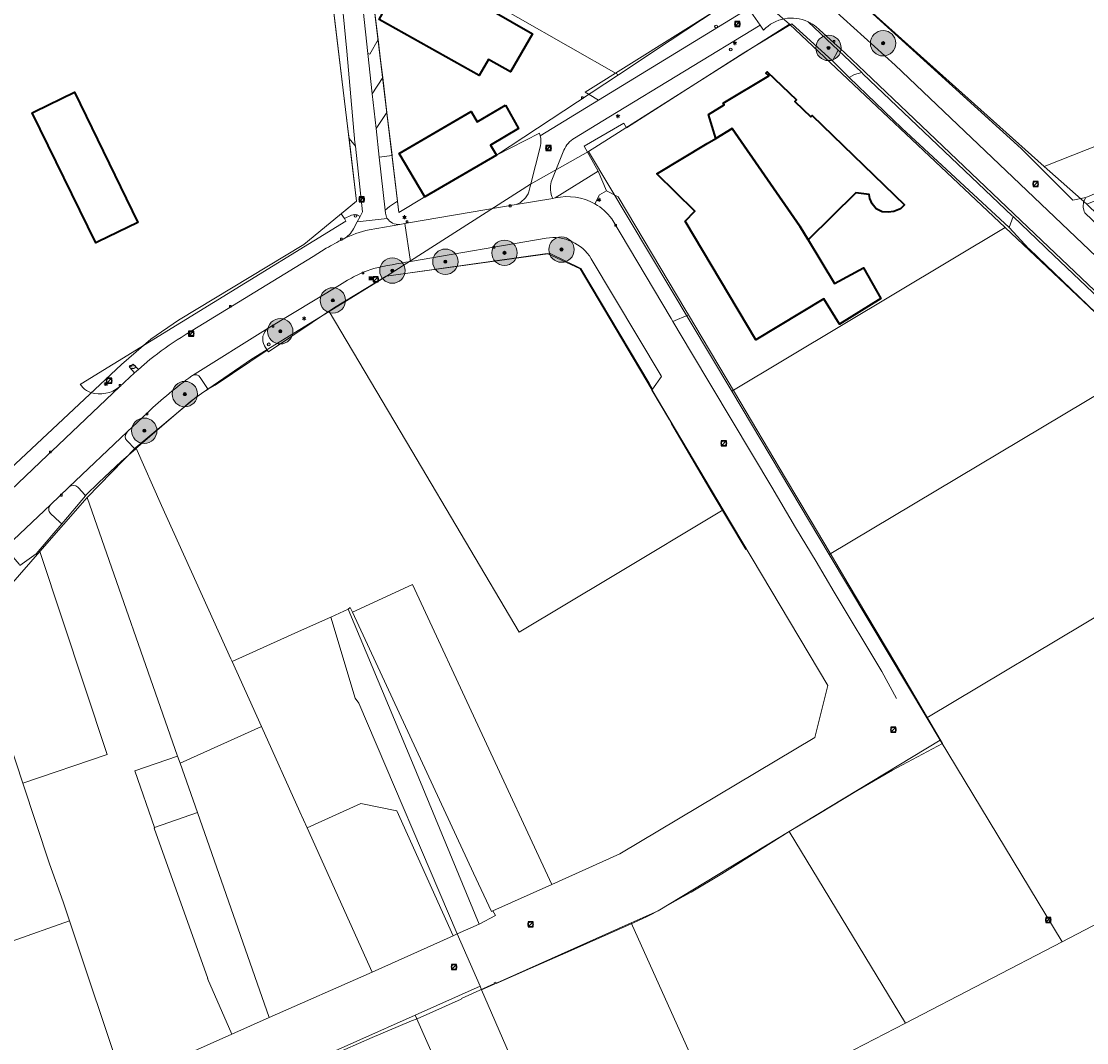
# Model space of a CAD drawing. Header units: metres. Extents: x 163628 to 167676, y 402708 to 405373.
# Tile 75 of 256: x 164812 to 164980, y 403298 to 403459. Entities that reach past the tile are written whole.
import ezdxf
from ezdxf.enums import TextEntityAlignment as Align

# ---------------------------------------------------------------- set-up
doc = ezdxf.new("R2010")
doc.units = ezdxf.units.M
doc.layers.get('0').update_dxf_attribs({"lineweight": 25})
for name, color, linetype, lineweight in [('X-CA190022.004-UO-BGT_Ondergrond$0$GE_201_SHDHek_Lijn_GEM', 253, 'X-CA190022.004-UO-BGT_Ondergrond$0$Hekwerk', 9), ('X-CA190022.004-UO-BGT_Ondergrond$0$GE_203_VGOHaag_Lijn_GEM', 253, 'X-CA190022.004-UO-BGT_Ondergrond$0$Heg', 9), ('X-CA190022.004-UO-BGT_Ondergrond$0$GE_314_WGDRijbaanLokaleweg_Vlak_GEM', 253, 'Continuous', 9), ('X-CA190022.004-UO-BGT_Ondergrond$0$GE_316_WGDFietspad_Vlak_GEM', 253, 'Continuous', 9), ('X-CA190022.004-UO-BGT_Ondergrond$0$GE_322_WGDInrit_Vlak_GEM', 253, 'Continuous', 9), ('X-CA190022.004-UO-BGT_Ondergrond$0$GE_363_OWGBerm_openverharding_Vlak_GEM', 253, 'Continuous', 9), ('X-CA190022.004-UO-BGT_Ondergrond$0$GE_364_OWGBerm_halfverhard_Vlak_GEM', 253, 'Continuous', 9), ('X-CA190022.004-UO-BGT_Ondergrond$0$GE_366_OWGBerm_groenvoorziening_Vlak_GEM', 253, 'Continuous', 9), ('X-CA190022.004-UO-BGT_Ondergrond$0$GE_367_OWGBerm_groenvoorziening_grasenk_GEM', 253, 'Continuous', 9), ('X-CA190022.004-UO-BGT_Ondergrond$0$GE_401_OTDErf_Vlak_GEM', 253, 'Continuous', 9), ('X-CA190022.004-UO-BGT_Ondergrond$0$GE_411_OTDOpenverharding_betonstraatstenen_Vlak_GEM', 253, 'Continuous', 9), ('X-CA190022.004-UO-BGT_Ondergrond$0$GE_476_BTDGraslandagrarisch_Vlak_GEM', 253, 'Continuous', 9), ('X-CA190022.004-UO-BGT_Ondergrond$0$GE_601_PNDgrondvlakpand_Vlak_MV_GEM', 34, 'Continuous', 35), ('X-CA190022.004-UO-BGT_Ondergrond$0$GE_814_BRDVerkeersbord_Punt_GEM', 253, 'Continuous', 9), ('X-CA190022.004-UO-BGT_Ondergrond$0$GE_861_PALLichtmast_Punt_GEM', 253, 'Continuous', 9), ('X-CA190022.004-UO-BGT_Ondergrond$0$GE_882_PutBrandkraan_Punt_GEM', 253, 'Continuous', 9), ('X-CA190022.004-UO-BGT_Ondergrond$0$GE_885_PutInspectieofRioolput_Punt_GEM', 253, 'Continuous', 9), ('X-CA190022.004-UO-BGT_Ondergrond$0$GE_886_PutKolk_Punt_GEM', 253, 'Continuous', 9), ('X-CA190022.004-UO-BGT_Ondergrond$0$GE_925_STMKunstobject_Punt_GEM', 253, 'Continuous', 9), ('X-CA190022.004-UO-BGT_Ondergrond$0$N-WE-RI-PUT_INSPECTIE-S', 253, 'Continuous', 9), ('X-CA190022.004-UO-DWM_Beplanting$0$B-WE-GR-BOOM-S AFKOMSTIG UIT BGT', 252, 'Continuous', 0), ('X-CA190022.004-UO-KAD_Percelen$0$B-WE-KG-GRENS_PERCEEL-GV', 150, 'Continuous', 9), ('X-CA190022.004-UO-WHM_Riolering gemeente_NLCS$0$B-WE-RI-PUT-S', 214, 'Continuous', 15)]:
    doc.layers.add(name, color=color, linetype=linetype, lineweight=lineweight)
doc.layers.add('X-CA190022.004-UO-DWM_Beplanting$0$N-GV-GR-GRAS-A-200', color=7, linetype='Continuous')
doc.styles.add('X-CA190022.004-UO-BGT_Ondergrond$0$NLCS-ISO', font='NLCS-ISO.ttf')
doc.linetypes.add('X-CA190022.004-UO-BGT_Ondergrond$0$Heg', pattern='A,5,-1.5,[2,dgnlstyle-meierijstad.shx,S=0.007937,R=45,X=0,Y=0],-1.5', length=8)
doc.linetypes.add('X-CA190022.004-UO-BGT_Ondergrond$0$Hekwerk', pattern='A,5,-1.5,[2,dgnlstyle-Veghel.shx,S=0.007937,R=0,X=0,Y=0],-1.5', length=8)

# ---------------------------------------------------------------- blocks, each defined once
blk = doc.blocks.new('X-CA190022.004-UO-BGT_Ondergrond$0$SRI-KOLK-SO')
at = {"color": 0, "linetype": 'ByBlock', "lineweight": 18}
blk.add_lwpolyline([(-1.125, -1.125), (1.125, -1.125), (1.125, 1.125), (-1.125, 1.125)], close=True, dxfattribs=at)
at = {"color": 0, "linetype": 'ByBlock', "lineweight": 18, "style": 'X-CA190022.004-UO-BGT_Ondergrond$0$NLCS-ISO'}
blk.add_text('k', height=1.5, dxfattribs=at).set_placement((0, 0), align=Align.MIDDLE_CENTER)
blk = doc.blocks.new('X-CA190022.004-UO-BGT_Ondergrond$0$IMGEOKolk')
at = {"xscale": 5, "yscale": 5, "zscale": 5}
blk.add_blockref('X-CA190022.004-UO-BGT_Ondergrond$0$SRI-KOLK-SO', (0, 0), dxfattribs=at)
blk = doc.blocks.new('X-CA190022.004-UO-BGT_Ondergrond$0$SKL-WATER_BRANDKRAAN_BRANDPUT-SO')
at = {"color": 0, "linetype": 'ByBlock', "lineweight": 18}
blk.add_ellipse((0, 0), major_axis=(2.5, 0), ratio=0.54, dxfattribs=at)
at = {"color": 0, "linetype": 'ByBlock', "lineweight": 18, "style": 'X-CA190022.004-UO-BGT_Ondergrond$0$NLCS-ISO'}
blk.add_text('bk', height=1.5, dxfattribs=at).set_placement((0.16, 0), align=Align.MIDDLE_CENTER)
blk = doc.blocks.new('X-CA190022.004-UO-BGT_Ondergrond$0$IMGEOBrandkraanput')
at = {"xscale": 5, "yscale": 5, "zscale": 5}
blk.add_blockref('X-CA190022.004-UO-BGT_Ondergrond$0$SKL-WATER_BRANDKRAAN_BRANDPUT-SO', (0, 0), dxfattribs=at)
blk = doc.blocks.new('X-CA190022.004-UO-BGT_Ondergrond$0$SIE-WEG_PAAL_VERKEERSBORD-SO')
at = {"linetype": 'ByBlock', "lineweight": 18}
blk.add_circle((0, 0), 1.5, dxfattribs=at)
at = {"linetype": 'ByBlock', "lineweight": 18, "style": 'X-CA190022.004-UO-BGT_Ondergrond$0$NLCS-ISO'}
blk.add_text('vb', height=1.5, dxfattribs=at).set_placement((0, 0.1), align=Align.MIDDLE_CENTER)
blk = doc.blocks.new('X-CA190022.004-UO-BGT_Ondergrond$0$IMGEOVerkeersbord')
at = {"xscale": 5, "yscale": 5, "zscale": 5}
blk.add_blockref('X-CA190022.004-UO-BGT_Ondergrond$0$SIE-WEG_PAAL_VERKEERSBORD-SO', (0, 0), dxfattribs=at)
blk = doc.blocks.new('X-CA190022.004-UO-BGT_Ondergrond$0$SRI-PUT_INSPECTIEPUT_RIOOLPUT-SO')
at = {"color": 0, "linetype": 'ByBlock', "lineweight": 18}
blk.add_lwpolyline([(-1.12, -1.12), (1.12, -1.12), (1.12, 1.12), (-1.12, 1.12)], close=True, dxfattribs=at)
at = {"color": 0, "linetype": 'ByBlock', "lineweight": 18, "style": 'X-CA190022.004-UO-BGT_Ondergrond$0$NLCS-ISO'}
blk.add_text('r', height=1.5, dxfattribs=at).set_placement((0, 0.28), align=Align.MIDDLE_CENTER)
blk = doc.blocks.new('X-CA190022.004-UO-BGT_Ondergrond$0$IMGEOInspectierioolput')
at = {"layer": 'X-CA190022.004-UO-BGT_Ondergrond$0$N-WE-RI-PUT_INSPECTIE-S', "xscale": 10, "yscale": 10, "zscale": 10}
blk.add_blockref('X-CA190022.004-UO-BGT_Ondergrond$0$SRI-PUT_INSPECTIEPUT_RIOOLPUT-SO', (0, 0), dxfattribs=at)
blk = doc.blocks.new('X-CA190022.004-UO-BGT_Ondergrond$0$N-SIE-WEG_LICHTMAST-SO')
h = blk.add_hatch(color=256)
h.paths.add_polyline_path([(1.2, 0.5, 0.658505), (-1.2, 0.5)])
h.paths.add_polyline_path([(-1.2, -0.5, 0.658505), (1.2, -0.5)])
at = {"flags": 128}
for points in [[(-2.2, 1.3), (-1.1, 0.6)], [(-1.2, 0.5), (1.2, 0.5)], [(0, 1.3), (0, 2.5)], [(1.1, 0.6), (2.2, 1.3)], [(-2.2, -1.3), (-1.1, -0.6)], [(-1.2, -0.5), (1.2, -0.5)], [(0, -1.3), (0, -2.5)], [(2.2, -1.3), (1.1, -0.6)]]:
    blk.add_lwpolyline(points, dxfattribs=at)
at = {"ltscale": 0.5}
blk.add_circle((0, 0), 1.27, dxfattribs=at)
at = {"style": 'X-CA190022.004-UO-BGT_Ondergrond$0$NLCS-ISO'}
blk.add_attdef('TYPE', text='', height=1.8, dxfattribs=at).set_placement((0, 2.5), align=Align.BOTTOM_CENTER)
blk = doc.blocks.new('X-CA190022.004-UO-BGT_Ondergrond$0$IMGEOLichtmastpaal')
at = {"xscale": 5, "yscale": 5, "zscale": 5}
blk.add_blockref('X-CA190022.004-UO-BGT_Ondergrond$0$N-SIE-WEG_LICHTMAST-SO', (0, 6.4), dxfattribs=at)
blk = doc.blocks.new('*U25')
at = {"layer": 'X-CA190022.004-UO-BGT_Ondergrond$0$GE_925_STMKunstobject_Punt_GEM'}
h = blk.add_hatch(color=30, dxfattribs=at)
edge = h.paths.add_edge_path()
edge.add_spline(control_points=[(-15.9, -13.3), (-15.9, -15.9), (-13.3, -15.9)], knot_values=[0, 0, 0, 1, 1, 1], degree=2, periodic=0)
edge.add_line((-13.3, -15.9), (13.3, -15.9))
edge.add_spline(control_points=[(13.3, -15.9), (15.9, -15.9), (15.9, -13.3)], knot_values=[0, 0, 0, 1, 1, 1], degree=2, periodic=0)
edge.add_line((15.9, -13.3), (15.9, 13.3))
edge.add_spline(control_points=[(15.9, 13.3), (15.9, 15.9), (13.3, 15.9)], knot_values=[0, 0, 0, 1, 1, 1], degree=2, periodic=0)
edge.add_line((13.3, 15.9), (-13.3, 15.9))
edge.add_spline(control_points=[(-13.3, 15.9), (-15.9, 15.9), (-15.9, 13.3)], knot_values=[0, 0, 0, 1, 1, 1], degree=2, periodic=0)
edge.add_line((-15.9, 13.3), (-15.9, -13.3))
blk = doc.blocks.new('X-CA190022.004-UO-BGT_Ondergrond$0$IMGEOKunstobject')
at = {"layer": 'X-CA190022.004-UO-BGT_Ondergrond$0$GE_925_STMKunstobject_Punt_GEM'}
h = blk.add_hatch(color=0, dxfattribs=at)
edge = h.paths.add_edge_path()
edge.add_line((7.9, 9.1), (-7.9, 9.1))
edge.add_spline(control_points=[(-7.9, 9.1), (-9.1, 8.8), (-9.1, 7.9)], knot_values=[0, 0, 0, 1, 1, 1], degree=2, periodic=0)
edge.add_line((-9.1, 7.9), (-9.1, -7.9))
edge.add_spline(control_points=[(-9.1, -7.9), (-9.1, -9), (-7.7, -9.1)], knot_values=[0, 0, 0, 1, 1, 1], degree=2, periodic=0)
edge.add_line((-7.7, -9.1), (7.7, -9.1))
edge.add_spline(control_points=[(7.7, -9.1), (9.1, -9), (9.1, -7.9)], knot_values=[0, 0, 0, 1, 1, 1], degree=2, periodic=0)
edge.add_line((9.1, -7.9), (9.1, 7.9))
edge.add_spline(control_points=[(9.1, 7.9), (8.8, 9.1), (7.9, 9.1)], knot_values=[0, 0, 0, 1, 1, 1], degree=2, periodic=0)
h = blk.add_hatch(color=0, dxfattribs=at)
edge = h.paths.add_edge_path(flags=0)
edge.add_spline(control_points=[(-6.4, -6.2), (-6.4, -6.4), (-6.2, -6.4)], knot_values=[0, 0, 0, 1, 1, 1], degree=2, periodic=0)
edge.add_line((-6.2, -6.4), (6.2, -6.4))
edge.add_spline(control_points=[(6.2, -6.4), (6.4, -6.4), (6.4, -6.2)], knot_values=[0, 0, 0, 1, 1, 1], degree=2, periodic=0)
edge.add_line((6.4, -6.2), (6.4, 6.2))
edge.add_spline(control_points=[(6.4, 6.2), (6.4, 6.3), (6.2, 6.4)], knot_values=[0, 0, 0, 1, 1, 1], degree=2, periodic=0)
edge.add_line((6.2, 6.4), (-6.2, 6.4))
edge.add_spline(control_points=[(-6.2, 6.4), (-6.3, 6.4), (-6.4, 6.2)], knot_values=[0, 0, 0, 1, 1, 1], degree=2, periodic=0)
edge.add_line((-6.4, 6.2), (-6.4, -6.2))
at = {"layer": 'X-CA190022.004-UO-BGT_Ondergrond$0$GE_925_STMKunstobject_Punt_GEM', "color": 0}
blk.add_blockref('*U25', (0, 0), dxfattribs=at)
blk = doc.blocks.new('X-CA190022.004-UO-WHM_Riolering gemeente_NLCS$0$B-SRI-PUT_BETON-SO')
blk.add_line((-1.41, -1.41), (1.41, 1.41))
at = {"lineweight": -3, "flags": 128}
blk.add_lwpolyline([(2, -2), (2, 2), (-2, 2), (-2, -2)], close=True, dxfattribs=at)
at = {"lineweight": -3}
blk.add_circle((0, 0), 2, dxfattribs=at)
blk = doc.blocks.new('X-CA190022.004-UO-DWM_Beplanting$0$SGR-BOOM_01-SO')
at = {"linetype": 'ByBlock', "lineweight": 18}
h = blk.add_hatch(color=0, dxfattribs=at)
h.dxf.hatch_style = 1
edge = h.paths.add_edge_path()
edge.add_arc((0, 0), 0.25, 0, 360)
at = {"color": 0, "linetype": 'ByBlock', "lineweight": 18}
for radius in [2, 0.25]:
    blk.add_circle((0, 0), radius, dxfattribs=at)
blk = doc.blocks.new('X-CA190022.004-UO-DWM_Beplanting$0$IMGEOBoom')
at = {"transparency": 33554457}
h = blk.add_hatch(color=256, dxfattribs=at)
h.dxf.hatch_style = 1
edge = h.paths.add_edge_path()
edge.add_arc((0, 0), 100, 0, 360)
edge = h.paths.add_edge_path(flags=17)
edge.add_arc((0, 0), 12.5, 0, 360)
h = blk.add_hatch()
h.set_pattern_fill('ANGLE', color=256)
h.set_pattern_definition([(0, (0, 0), (0, 6.985), [5.08, -1.905]), (90, (0, 0), (-6.985, 4e-16), [5.08, -1.905])])
edge = h.paths.add_edge_path(flags=17)
edge.add_arc((0, 0), 12.5, 0, 360)
at = {"layer": 'X-CA190022.004-UO-DWM_Beplanting$0$N-GV-GR-GRAS-A-200'}
h = blk.add_hatch(color=256, dxfattribs=at)
h.dxf.hatch_style = 1
edge = h.paths.add_edge_path(flags=17)
edge.add_arc((0, 0), 12.5, 0, 360)
at = {"xscale": 50, "yscale": 50, "zscale": 50}
blk.add_blockref('X-CA190022.004-UO-DWM_Beplanting$0$SGR-BOOM_01-SO', (0, 0), dxfattribs=at)

msp = doc.modelspace()

# ---------------------------------------------------------------- linework, layer by layer
at = {"layer": 'X-CA190022.004-UO-BGT_Ondergrond$0$GE_201_SHDHek_Lijn_GEM'}
for p, q in [((164863.076, 403427.538), (164862.574, 403428.321)), ((164863.308, 403427.157), (164863.076, 403427.538)), ((164821.572, 403401.523), (164863.308, 403427.157)), ((164895.485, 403422.029), (164869.658, 403418.491)), ((164900.325, 403419.702), (164895.485, 403422.029)), ((164869.658, 403418.491), (164861.493, 403413.556)), ((164861.493, 403413.556), (164851.096, 403406.561)), ((164821.572, 403401.523), (164821.444, 403401.426)), ((164840.762, 403400.151), (164841.583, 403400.642)), ((164841.583, 403400.642), (164842.701, 403401.31)), ((164838.837, 403398.687), (164840.762, 403400.151)), ((164830.169, 403391.241), (164838.837, 403398.687)), ((164827.926, 403389.315), (164830.12, 403391.199)), ((164830.12, 403391.199), (164830.169, 403391.241)), ((164824.322, 403385.89), (164827.926, 403389.315)), ((164822.369, 403383.975), (164824.322, 403385.89)), ((164818.826, 403379.8), (164822.27, 403383.858)), ((164822.27, 403383.858), (164822.369, 403383.975)), ((164814.482, 403374.682), (164818.517, 403379.436)), ((164818.517, 403379.436), (164818.826, 403379.8)), ((164811.922, 403372.868), (164814.482, 403374.682))]:
    msp.add_line(p, q, dxfattribs=at)
at = {"layer": 'X-CA190022.004-UO-BGT_Ondergrond$0$GE_203_VGOHaag_Lijn_GEM'}
for p, q in [((164922.05, 403460.69), (164901.016, 403447.491)), ((164933.594, 403458.225), (164926.038, 403453.675)), ((164939.983, 403452.401), (164933.594, 403458.225)), ((164901.016, 403447.491), (164901.625, 403447.123)), ((164900.866, 403438.956), (164907.089, 403442.575)), ((164903.083, 403435.041), (164900.866, 403438.956)), ((164906.224, 403430.997), (164904.35, 403431.913)), ((164916.879, 403413.079), (164906.224, 403430.997))]:
    msp.add_line(p, q, dxfattribs=at)
at = {"layer": 'X-CA190022.004-UO-BGT_Ondergrond$0$GE_314_WGDRijbaanLokaleweg_Vlak_GEM', "flags": 128}
for points in [[(164869.825, 403427.584), (164865.083, 403427.02), (164865.527, 403427.87), (164865.922, 403428.627), (164864.796, 403438.978), (164864.735, 403439.533), (164863.473, 403453.96), (164862.494, 403463.715), (164861.594, 403472.05), (164860.502, 403482.569), (164859.39, 403488.66), (164858.936, 403489.798), (164857.796, 403492.658), (164862.425, 403491.384), (164862.732, 403489.638), (164862.91, 403488.63), (164863.18, 403486.203), (164863.92, 403479.557), (164865.637, 403463.889)], [(164931.67, 403468.23), (164931.97, 403467.99), (164949.86, 403451.75), (165026.383, 403378.875), (165023.603, 403375.954), (165021.956, 403377.521), (165016.529, 403382.683), (164996.875, 403401.378), (164990.601, 403407.345), (164974.045, 403423.092), (164968.588, 403428.283), (164945.057, 403450.665), (164941.078, 403454.449), (164940.275, 403455.206), (164937.868, 403457.378), (164937.433, 403457.771)], [(164865.637, 403463.889), (164866.77, 403453.551), (164867.463, 403447.222), (164868.065, 403441.731), (164868.561, 403437.208), (164869.471, 403428.899), (164869.528, 403428.379)], [(164929.125, 403457.253), (164928.581, 403458.021), (164926.723, 403460.667), (164926.398, 403461.23), (164927.236, 403461.79)], [(164990.325, 403407.055), (164973.769, 403422.802), (164973.457, 403423.099), (164968.438, 403427.874), (164968.312, 403427.993), (164944.781, 403450.375), (164944.593, 403450.554), (164940.88, 403454.08), (164940.001, 403454.915), (164936.134, 403458.586)], [(164937.433, 403457.771), (164937.868, 403457.378), (164940.275, 403455.206), (164941.078, 403454.449), (164945.057, 403450.665), (164968.588, 403428.283), (164974.045, 403423.092)], [(164894.869, 403424.468), (164873.464, 403420.774), (164872.61, 403426.795), (164873.171, 403426.899), (164890.154, 403429.753), (164895.898, 403430.728), (164896.297, 403430.799)], [(164864.518, 403425.938), (164865.083, 403427.02), (164869.825, 403427.584)], [(164905.197, 403427.523), (164914.546, 403411.796), (164914.831, 403411.317), (164917.77, 403406.374), (164930.403, 403385.187), (164934.173, 403378.875), (164937.392, 403373.485), (164940.275, 403368.658), (164947.741, 403356.157), (164950.067, 403351.875)], [(164866.994, 403425.763), (164871.782, 403426.642), (164872.61, 403426.795), (164873.464, 403420.774)], [(164871.782, 403426.642), (164866.994, 403425.763)], [(164837.337, 403408.816), (164838.14, 403409.309), (164858.128, 403421.581), (164860.212, 403422.86)], [(164974.045, 403423.092), (164990.601, 403407.345)], [(164867.698, 403419.667), (164866.168, 403419.173)], [(164863.544, 403417.82), (164862.28, 403417.057), (164851.04, 403410.273), (164839.115, 403402.81), (164839.002, 403402.739)], [(164803.582, 403378.171), (164816.297, 403390.229), (164816.985, 403390.87), (164827.604, 403401.012), (164829.977, 403403.209), (164830.614, 403403.774), (164832.415, 403405.321)], [(164832.066, 403396.975), (164828.827, 403393.905), (164819.645, 403385.201), (164816.757, 403382.425), (164808.972, 403375.063), (164808.826, 403374.925), (164807.583, 403373.75)]]:
    msp.add_lwpolyline(points, dxfattribs=at)
at = {"layer": 'X-CA190022.004-UO-BGT_Ondergrond$0$GE_314_WGDRijbaanLokaleweg_Vlak_GEM'}
for centre, radius, start, end in [((164933.557, 403453.042), 6.114, 65.07045, 136.46584), ((164933.532, 403452.996), 6.166, 50.75229, 65.03892), ((164871.559, 403428.685), 2.054, 188.56482, 212.40504), ((164871.561, 403428.686), 2.056, 212.4151, 276.17732), ((164860.982, 403427.893), 4.041, 297.95436, 331.06024), ((164869.738, 403411.299), 14.722, 100.74189, 117.78118), ((164895.991, 403417.535), 7.023, 31.71483, 99.19548), ((164883.682, 403351.981), 69.548, 98.44863, 103.28704), ((164880.059, 403389.012), 33.207, 114.72894, 119.82459), ((164880.593, 403345.636), 70.645, 126.06783, 133.38713)]:
    msp.add_arc(centre, radius, start, end, dxfattribs=at)
at = {"layer": 'X-CA190022.004-UO-BGT_Ondergrond$0$GE_314_WGDRijbaanLokaleweg_Vlak_GEM', "extrusion": (0, 0, -1)}
for centre, radius, start, end in [((-164933.532, 403452.996), 6.166, 114.96108, 129.24771), ((-164898.218, 403422.282), 8.731, 77.28691, 119.72711), ((-164898.161, 403422.23), 8.804, 119.88659, 143.04938), ((-164887.583, 403376.209), 54.088, 59.59878, 62.81927), ((-164869.738, 403411.299), 14.722, 62.21882, 79.25811), ((-164865.075, 403364.54), 52.247, 51.31047, 57.93414)]:
    msp.add_arc(centre, radius, start, end, dxfattribs=at)
at = {"layer": 'X-CA190022.004-UO-BGT_Ondergrond$0$GE_316_WGDFietspad_Vlak_GEM', "flags": 128}
for points in [[(164893.917, 403440.598), (164903.114, 403446.224), (164926.723, 403460.667), (164928.581, 403458.021)], [(164928.581, 403458.021), (164904.749, 403443.535), (164899.325, 403440.238)], [(164892.156, 403431.786), (164892.411, 403432.812), (164893.96, 403439.041)], [(164897.653, 403438.325), (164895.651, 403433.363)], [(164895.898, 403430.728), (164890.154, 403429.753)]]:
    msp.add_lwpolyline(points, dxfattribs=at)
at = {"layer": 'X-CA190022.004-UO-BGT_Ondergrond$0$GE_316_WGDFietspad_Vlak_GEM'}
for centre, radius, start, end in [((164890.667, 403439.729), 3.364, 348.19508, 14.96881), ((164901.553, 403436.604), 4.263, 121.50737, 156.18442), ((164899.51, 403432.396), 3.978, 165.92733, 204.78298), ((164888.695, 403433.192), 3.735, 292.987, 337.89336)]:
    msp.add_arc(centre, radius, start, end, dxfattribs=at)
at = {"layer": 'X-CA190022.004-UO-BGT_Ondergrond$0$GE_322_WGDInrit_Vlak_GEM', "flags": 128}
for points in [[(164868.816, 403452.157), (164869.102, 403449.777), (164867.463, 403447.222), (164866.77, 403453.551), (164867.065, 403453.459), (164868.381, 403455.779), (164868.816, 403452.157)], [(164940.88, 403454.08), (164944.593, 403450.554), (164943.464, 403450.285), (164942.621, 403449.789), (164939.983, 403452.401), (164940.88, 403454.08)], [(164870.579, 403437.478), (164870.594, 403437.357), (164871.444, 403430.282), (164870.191, 403429.465), (164869.471, 403428.899), (164868.561, 403437.208), (164870.579, 403437.478)], [(164896.297, 403430.799), (164903.083, 403435.041), (164904.35, 403431.913)], [(164904.35, 403431.913), (164903.255, 403431.286), (164902.548, 403429.864)], [(164839.115, 403402.81), (164851.04, 403410.273)], [(164850.455, 403407.484), (164850.917, 403406.819)], [(164850.917, 403406.819), (164842.701, 403401.31), (164841.583, 403400.642), (164841.503, 403400.775), (164840.356, 403402.513)], [(164819.645, 403385.201), (164828.827, 403393.905)], [(164828.806, 403392.507), (164830.053, 403391.277), (164830.12, 403391.199)], [(164830.12, 403391.199), (164827.926, 403389.315), (164824.322, 403385.89), (164822.369, 403383.975), (164822.27, 403383.858), (164821.818, 403384.396), (164821.06, 403385.192)], [(164808.972, 403375.063), (164816.757, 403382.425)], [(164816.77, 403381.06), (164818.194, 403379.71), (164818.517, 403379.436)], [(164818.517, 403379.436), (164814.482, 403374.682), (164811.922, 403372.868), (164811.793, 403373.051), (164810.235, 403374.921)]]:
    msp.add_lwpolyline(points, dxfattribs=at)
at = {"layer": 'X-CA190022.004-UO-BGT_Ondergrond$0$GE_322_WGDInrit_Vlak_GEM'}
for centre, radius, start, end in [((164898.218, 403422.282), 8.731, 60.27289, 102.71309), ((164852.387, 403408.535), 2.199, 127.76632, 208.54127), ((164839.568, 403401.961), 0.962, 35.00975, 118.07213), ((164829.519, 403393.195), 0.991, 134.29707, 223.98172), ((164820.348, 403384.437), 1.038, 46.65952, 132.61164), ((164817.433, 403381.749), 0.956, 135.00718, 226.08414)]:
    msp.add_arc(centre, radius, start, end, dxfattribs=at)
at = {"layer": 'X-CA190022.004-UO-BGT_Ondergrond$0$GE_363_OWGBerm_openverharding_Vlak_GEM', "flags": 128}
for points in [[(164867.57, 403462.53), (164868.381, 403455.779), (164867.065, 403453.459), (164866.77, 403453.551), (164865.637, 403463.889), (164867.508, 403463.249), (164867.57, 403462.53)], [(164869.102, 403449.777), (164869.761, 403444.29), (164868.065, 403441.731), (164867.463, 403447.222), (164869.102, 403449.777)]]:
    msp.add_lwpolyline(points, dxfattribs=at)
at = {"layer": 'X-CA190022.004-UO-BGT_Ondergrond$0$GE_364_OWGBerm_halfverhard_Vlak_GEM', "flags": 128}
msp.add_lwpolyline([(164864.796, 403438.978), (164865.922, 403428.627), (164865.527, 403427.87), (164865.102, 403428.137), (164864.721, 403428.217), (164864.197, 403428.074), (164863.076, 403427.538), (164862.574, 403428.321), (164864.996, 403430.304), (164863.804, 403440.157), (164864.796, 403438.978)], dxfattribs=at)
at = {"layer": 'X-CA190022.004-UO-BGT_Ondergrond$0$GE_366_OWGBerm_groenvoorziening_Vlak_GEM', "flags": 128}
for points in [[(164869.528, 403428.379), (164869.471, 403428.899), (164870.191, 403429.465), (164871.444, 403430.282), (164871.654, 403428.532), (164875.72, 403430.96), (164887.02, 403437.53), (164893.807, 403441.021), (164893.917, 403440.598)], [(164893.96, 403439.041), (164892.411, 403432.812)], [(164892.411, 403432.812), (164892.156, 403431.786)], [(164902.548, 403429.864), (164903.255, 403431.286), (164904.35, 403431.913), (164906.224, 403430.997)], [(164906.224, 403430.997), (164916.879, 403413.079), (164917.307, 403412.359), (164914.831, 403411.317), (164914.546, 403411.796), (164905.197, 403427.523)], [(164890.154, 403429.753), (164873.171, 403426.899), (164872.61, 403426.795), (164871.782, 403426.642)], [(164821.826, 403400.923), (164821.444, 403401.426), (164821.572, 403401.523), (164863.308, 403427.157), (164863.076, 403427.538), (164864.197, 403428.074), (164864.721, 403428.217), (164865.102, 403428.137), (164865.527, 403427.87), (164865.083, 403427.02), (164864.518, 403425.938)], [(164873.464, 403420.774), (164894.869, 403424.468)], [(164860.212, 403422.86), (164858.128, 403421.581)], [(164858.128, 403421.581), (164838.14, 403409.309), (164837.337, 403408.816)], [(164901.966, 403421.227), (164912.985, 403402.742), (164913.036, 403402.656), (164911.643, 403400.635), (164911.07, 403401.6), (164900.325, 403419.702), (164895.485, 403422.029), (164869.658, 403418.491), (164861.493, 403413.556), (164851.096, 403406.561), (164850.917, 403406.819), (164850.455, 403407.484)], [(164866.168, 403419.173), (164867.698, 403419.667)], [(164851.04, 403410.273), (164862.28, 403417.057), (164863.544, 403417.82)], [(164832.415, 403405.321), (164830.614, 403403.774), (164829.786, 403404.606), (164829.214, 403404.12), (164829.977, 403403.209), (164827.604, 403401.012)], [(164839.002, 403402.739), (164839.115, 403402.81)], [(164840.356, 403402.513), (164841.503, 403400.775), (164841.583, 403400.642)], [(164841.583, 403400.642), (164840.762, 403400.151), (164838.837, 403398.687), (164830.169, 403391.241), (164830.12, 403391.199), (164830.053, 403391.277), (164828.806, 403392.507)], [(164828.827, 403393.905), (164832.066, 403396.975)], [(164816.757, 403382.425), (164819.645, 403385.201)], [(164822.27, 403383.858), (164818.826, 403379.8), (164818.517, 403379.436), (164818.194, 403379.71), (164816.77, 403381.06)], [(164821.06, 403385.192), (164821.818, 403384.396), (164822.27, 403383.858)]]:
    msp.add_lwpolyline(points, dxfattribs=at)
at = {"layer": 'X-CA190022.004-UO-BGT_Ondergrond$0$GE_366_OWGBerm_groenvoorziening_Vlak_GEM', "extrusion": (0, 0, -1)}
for centre, radius, start, end in [((-164890.667, 403439.729), 3.364, 165.03119, 191.80492), ((-164888.695, 403433.192), 3.735, 202.10664, 247.013), ((-164871.559, 403428.685), 2.054, 327.59496, 351.43518), ((-164871.561, 403428.686), 2.056, 263.82268, 327.5849), ((-164860.982, 403427.893), 4.041, 208.93976, 242.04564), ((-164895.991, 403417.535), 7.023, 80.80452, 148.28517), ((-164883.682, 403351.981), 69.548, 76.71296, 81.55137), ((-164880.059, 403389.012), 33.207, 60.17541, 65.27106), ((-164852.387, 403408.535), 2.199, 331.45873, 52.23368), ((-164880.593, 403345.636), 70.645, 46.61287, 53.93217), ((-164839.568, 403401.961), 0.962, 61.92787, 144.99025), ((-164823.926, 403402.912), 2.892, 287.18836, 316.54898), ((-164824.549, 403404.723), 4.807, 230.53522, 287.90664), ((-164829.519, 403393.195), 0.991, 316.01828, 45.70293), ((-164820.348, 403384.437), 1.038, 47.38836, 133.34048), ((-164817.433, 403381.749), 0.956, 313.91586, 44.99282)]:
    msp.add_arc(centre, radius, start, end, dxfattribs=at)
at = {"layer": 'X-CA190022.004-UO-BGT_Ondergrond$0$GE_366_OWGBerm_groenvoorziening_Vlak_GEM'}
for centre, radius, start, end in [((164898.161, 403422.23), 8.804, 36.95062, 60.11341), ((164887.583, 403376.209), 54.088, 117.18073, 120.40122), ((164865.075, 403364.54), 52.247, 122.06586, 128.68953)]:
    msp.add_arc(centre, radius, start, end, dxfattribs=at)
at = {"layer": 'X-CA190022.004-UO-BGT_Ondergrond$0$GE_367_OWGBerm_groenvoorziening_grasenk_GEM', "flags": 128}
for points in [[(164859.39, 403488.66), (164860.502, 403482.569), (164861.594, 403472.05), (164862.494, 403463.715), (164863.473, 403453.96), (164864.735, 403439.533), (164864.796, 403438.978), (164863.804, 403440.157), (164863.666, 403441.296), (164862.249, 403453.006), (164860.686, 403466.129), (164859.593, 403475.949), (164858.863, 403482.515), (164858.048, 403489.835), (164858.936, 403489.798), (164859.39, 403488.66)], [(164979.896, 403430.855), (164979.531, 403430.171), (164979.508, 403429.364), (164979.632, 403428.688), (164979.736, 403428.475), (165042.306, 403368.776), (165046.049, 403365.319), (165058.117, 403352.663), (165066.19, 403344.544), (165066.894, 403343.6), (165072.385, 403337.953), (165070.39, 403337.706), (165068.315, 403337.71), (165066.379, 403337.834), (165058.741, 403346.6), (165050.231, 403355.63), (165046.585, 403359.316), (165041.131, 403364.83), (165029.926, 403375.501), (165028.727, 403376.643), (165027.532, 403377.781), (165026.383, 403378.875), (164949.86, 403451.75), (164931.97, 403467.99)], [(164937.813, 403467.612), (164969.732, 403438.585), (164977.861, 403430.461), (164979.896, 403430.855)], [(164926.723, 403460.667), (164903.114, 403446.224), (164901.625, 403447.123), (164901.016, 403447.491), (164922.05, 403460.69), (164923.442, 403462.283), (164925.189, 403465.167), (164925.819, 403465.518), (164927.499, 403465.805)], [(164899.325, 403440.238), (164904.749, 403443.535), (164928.581, 403458.021), (164929.125, 403457.253)], [(164936.134, 403458.586), (164940.001, 403454.915), (164940.88, 403454.08), (164939.983, 403452.401), (164933.594, 403458.225), (164926.038, 403453.675), (164911.481, 403444.404), (164907.505, 403441.881), (164907.089, 403442.575), (164900.866, 403438.956)], [(164944.593, 403450.554), (164944.781, 403450.375), (164968.312, 403427.993), (164968.438, 403427.874), (164967.806, 403426.153), (164950.91, 403441.793), (164942.621, 403449.789), (164943.464, 403450.285), (164944.593, 403450.554)], [(164869.761, 403444.29), (164870.579, 403437.478), (164868.561, 403437.208), (164868.065, 403441.731), (164869.761, 403444.29)], [(164895.651, 403433.363), (164897.653, 403438.325)], [(164900.866, 403438.956), (164903.083, 403435.041), (164896.297, 403430.799), (164895.898, 403430.728)]]:
    msp.add_lwpolyline(points, dxfattribs=at)
at = {"layer": 'X-CA190022.004-UO-BGT_Ondergrond$0$GE_367_OWGBerm_groenvoorziening_grasenk_GEM', "extrusion": (0, 0, -1)}
for centre, radius, start, end in [((-164933.557, 403453.042), 6.114, 43.53416, 114.92955), ((-164901.553, 403436.604), 4.263, 23.81558, 58.49263), ((-164899.51, 403432.396), 3.978, 335.21702, 14.07267)]:
    msp.add_arc(centre, radius, start, end, dxfattribs=at)
at = {"layer": 'X-CA190022.004-UO-BGT_Ondergrond$0$GE_401_OTDErf_Vlak_GEM', "flags": 128}
for points in [[(164868.52, 403458.95), (164884.33, 403450.09), (164885.8, 403452.64), (164889.24, 403450.66), (164892.71, 403456.68), (164869.52, 403470.01)], [(164860.686, 403466.129), (164862.249, 403453.006), (164863.666, 403441.296), (164863.804, 403440.157), (164864.996, 403430.304), (164862.574, 403428.321), (164863.076, 403427.538), (164863.308, 403427.157), (164821.572, 403401.523), (164821.444, 403401.426), (164821.826, 403400.923)], [(164922.05, 403460.69), (164901.016, 403447.491), (164901.625, 403447.123), (164903.114, 403446.224), (164893.917, 403440.598), (164893.807, 403441.021), (164887.02, 403437.53), (164886.08, 403439.13), (164890.51, 403441.73), (164888.48, 403445.42), (164883.99, 403442.81), (164883.05, 403444.42), (164871.72, 403437.83), (164875.72, 403430.96), (164871.654, 403428.532), (164871.444, 403430.282), (164870.594, 403437.357), (164870.579, 403437.478), (164869.761, 403444.29), (164869.102, 403449.777), (164868.816, 403452.157), (164868.381, 403455.779), (164867.57, 403462.53)], [(164860.981, 403295.593), (164867.454, 403298.446), (164871.522, 403300.172), (164873.644, 403301.053), (164874.512, 403301.413), (164881.476, 403304.502), (164881.53, 403304.615), (164886.704, 403306.956), (164886.682, 403307.048), (164886.931, 403307.185), (164887, 403306.952), (164892.442, 403309.366), (164897.939, 403311.804), (164908.137, 403316.327), (164910.683, 403317.462), (164911.594, 403317.952), (164916.472, 403320.663), (164917.73, 403321.362), (164922.568, 403324.241), (164925.055, 403325.802), (164933.165, 403330.901), (164937.818, 403333.717), (164943.814, 403337.346), (164949.453, 403340.603), (164957.326, 403344.777), (164949.946, 403357.363), (164942.457, 403369.988), (164939.608, 403374.792), (164936.447, 403380.121), (164932.585, 403386.632), (164924.55, 403400.179), (164919.458, 403408.742), (164917.307, 403412.359), (164916.879, 403413.079), (164906.224, 403430.997), (164904.35, 403431.913), (164903.083, 403435.041), (164900.866, 403438.956), (164907.089, 403442.575), (164907.505, 403441.881), (164911.481, 403444.404), (164926.038, 403453.675), (164933.594, 403458.225), (164939.983, 403452.401), (164942.621, 403449.789), (164950.91, 403441.793), (164967.806, 403426.153), (164970.914, 403422.789), (164970.983, 403422.801), (164989.433, 403405.096)], [(164941.076, 403410.923), (164938.637, 403414.874), (164927.919, 403408.459), (164916.755, 403427.14), (164918.305, 403428.735), (164912.309, 403434.6), (164920.249, 403439.364), (164921.613, 403440.183), (164920.426, 403443.96), (164922.933, 403445.46), (164922.761, 403445.748), (164929.938, 403450.044), (164929.482, 403450.482), (164929.568, 403450.571), (164929.684, 403450.691), (164934.312, 403446.251), (164934.071, 403445.999), (164936.561, 403443.565), (164936.793, 403443.805), (164951.336, 403429.711), (164950.723, 403429.078), (164949.654, 403428.653), (164948.771, 403428.541), (164947.813, 403428.63), (164946.877, 403429.066), (164946.23, 403429.895), (164945.889, 403430.689), (164945.772, 403431.359), (164943.685, 403431.609), (164936.149, 403424.203), (164940.295, 403417.324), (164944.861, 403419.779), (164947.585, 403414.941), (164941.076, 403410.923)], [(164814.298, 403444.431), (164820.506, 403447.481), (164830.51, 403426.956), (164824.191, 403423.894), (164823.873, 403423.74), (164813.865, 403444.218), (164814.298, 403444.431)], [(164811.922, 403372.868), (164814.482, 403374.682), (164818.517, 403379.436), (164818.826, 403379.8), (164822.27, 403383.858), (164822.369, 403383.975), (164824.322, 403385.89), (164827.926, 403389.315), (164830.12, 403391.199), (164830.169, 403391.241), (164838.837, 403398.687), (164840.762, 403400.151), (164841.583, 403400.642), (164842.701, 403401.31), (164850.917, 403406.819), (164851.096, 403406.561), (164861.493, 403413.556), (164869.658, 403418.491), (164895.485, 403422.029), (164900.325, 403419.702), (164911.07, 403401.6), (164911.643, 403400.635), (164911.538, 403400.482), (164914.303, 403395.844), (164914.624, 403395.178), (164921.016, 403384.278), (164926.329, 403375.366)], [(164827.604, 403401.012), (164816.985, 403390.87), (164816.297, 403390.229), (164803.582, 403378.171)]]:
    msp.add_lwpolyline(points, dxfattribs=at)
at = {"layer": 'X-CA190022.004-UO-BGT_Ondergrond$0$GE_401_OTDErf_Vlak_GEM'}
for centre, radius, start, end in [((164823.926, 403402.912), 2.892, 223.45102, 252.81164), ((164824.549, 403404.723), 4.807, 252.09336, 309.46478)]:
    msp.add_arc(centre, radius, start, end, dxfattribs=at)
at = {"layer": 'X-CA190022.004-UO-BGT_Ondergrond$0$GE_411_OTDOpenverharding_betonstraatstenen_Vlak_GEM', "flags": 128}
msp.add_lwpolyline([(164829.786, 403404.606), (164830.614, 403403.774), (164829.977, 403403.209), (164829.214, 403404.12), (164829.786, 403404.606)], dxfattribs=at)
at = {"layer": 'X-CA190022.004-UO-BGT_Ondergrond$0$GE_476_BTDGraslandagrarisch_Vlak_GEM', "flags": 128}
msp.add_lwpolyline([(165013.332, 403499.956), (165030.959, 403452.747), (165023.079, 403449.483), (165008.747, 403442.968), (164979.896, 403430.855), (164977.861, 403430.461), (164969.732, 403438.585), (164937.813, 403467.612), (164936.523, 403470.173), (164987.254, 403490.483), (165007.2, 403498.468), (165007.367, 403497.99), (165008.172, 403498.022), (165013.332, 403499.956)], dxfattribs=at)
at = {"layer": 'X-CA190022.004-UO-BGT_Ondergrond$0$GE_601_PNDgrondvlakpand_Vlak_MV_GEM', "flags": 128}
for points in [[(164869.52, 403470.01), (164892.71, 403456.68), (164889.24, 403450.66), (164885.8, 403452.64), (164884.33, 403450.09), (164868.52, 403458.95), (164869.85, 403461.29), (164867.57, 403462.53), (164867.508, 403463.249), (164867.38, 403464.74), (164869.52, 403470.01)], [(164921.613, 403440.183), (164920.426, 403443.96), (164922.933, 403445.46), (164922.761, 403445.748), (164929.938, 403450.044), (164929.482, 403450.482), (164929.568, 403450.571), (164929.684, 403450.691), (164934.312, 403446.251), (164934.071, 403445.999), (164936.561, 403443.565), (164936.793, 403443.805), (164951.336, 403429.711), (164950.723, 403429.078), (164949.654, 403428.653), (164948.771, 403428.541), (164947.813, 403428.63), (164946.877, 403429.066), (164946.23, 403429.895), (164945.889, 403430.689), (164945.772, 403431.359), (164943.685, 403431.609), (164936.149, 403424.203), (164934.84, 403426.373), (164924.191, 403441.73), (164921.613, 403440.183)], [(164814.298, 403444.431), (164820.506, 403447.481), (164830.51, 403426.956), (164824.191, 403423.894), (164823.873, 403423.74), (164813.865, 403444.218), (164814.298, 403444.431)], [(164888.48, 403445.42), (164890.51, 403441.73), (164886.08, 403439.13), (164887.02, 403437.53), (164875.72, 403430.96), (164871.72, 403437.83), (164883.05, 403444.42), (164883.99, 403442.81), (164888.48, 403445.42)], [(164934.84, 403426.373), (164936.149, 403424.203), (164940.295, 403417.324), (164944.861, 403419.779), (164947.585, 403414.941), (164941.076, 403410.923), (164938.637, 403414.874), (164927.919, 403408.459), (164916.755, 403427.14), (164918.305, 403428.735), (164912.309, 403434.6), (164920.249, 403439.364), (164921.613, 403440.183), (164924.191, 403441.73), (164934.84, 403426.373)]]:
    msp.add_lwpolyline(points, dxfattribs=at)
at = {"layer": 'X-CA190022.004-UO-KAD_Percelen$0$B-WE-KG-GRENS_PERCEEL-GV', "flags": 128}
for points in [[(164973.363, 403435.752), (164938.909, 403466.637), (164977.357, 403484.345), (165014.574, 403498.968), (165028.772, 403457.695), (165031.011, 403450.909), (165035.797, 403452.89), (165076.688, 403336.028), (164980.053, 403429.822)], [(165028.772, 403457.695), (165014.574, 403498.968), (164977.357, 403484.345), (164938.909, 403466.637), (164973.363, 403435.752)], [(164866.612, 403472.854), (164906.278, 403450.229), (164914.403, 403455.632), (164926.724, 403463.811), (164924.085, 403466.159), (164912.727, 403472.756), (164865.033, 403489.542)], [(164866.612, 403472.854), (164867.38, 403464.74), (164867.57, 403462.53), (164871.654, 403428.532), (164875.72, 403430.96), (164887.02, 403437.53), (164906.278, 403450.229)], [(164901.56, 403438.109), (164924.099, 403400.344), (164967.18, 403426.127), (164933.216, 403458.195)], [(165028.772, 403457.695), (164973.363, 403435.752), (164980.053, 403429.822), (165031.011, 403450.909)], [(164954.833, 403348.861), (164939.479, 403374.607), (164924.099, 403400.344), (164901.56, 403438.109), (164892.411, 403432.951), (164869.716, 403418.472), (164895.001, 403422.031), (164900.223, 403419.651), (164922.777, 403381.654), (164939.242, 403353.915), (164937.222, 403345.746), (164906.472, 403327.395), (164895.777, 403322.587), (164886.48, 403318.408), (164886.87, 403317.695), (164884.283, 403316.292), (164880.857, 403314.775), (164884.46, 403306.528), (164884.675, 403305.956), (164908.249, 403316.527), (164912.496, 403318.411), (164933.165, 403330.901), (164956.96, 403345.302)], [(164989.901, 403404.693), (164967.18, 403426.127), (164924.099, 403400.344), (164939.479, 403374.607)], [(164905.276, 403371.149), (164922.777, 403381.654), (164900.223, 403419.651), (164895.001, 403422.031), (164869.716, 403418.472), (164860.691, 403412.925), (164873.687, 403390.933), (164890.583, 403362.324)], [(164845.357, 403357.724), (164856.298, 403362.654), (164860.907, 403364.695), (164863.665, 403365.973), (164863.965, 403366.253), (164864.324, 403365.48), (164873.801, 403369.889), (164895.777, 403322.587), (164906.472, 403327.395), (164937.222, 403345.746), (164939.242, 403353.915), (164922.777, 403381.654), (164905.276, 403371.149), (164890.583, 403362.324), (164873.687, 403390.933), (164860.691, 403412.925), (164848.448, 403405.401), (164839.719, 403399.409), (164830.216, 403391.446), (164834.264, 403382.34), (164845.19, 403358.15)], [(165012.524, 403383.331), (164989.901, 403404.693), (164939.479, 403374.607), (164954.833, 403348.861)], [(164837.175, 403341.683), (164849.981, 403347.465), (164845.357, 403357.724), (164845.19, 403358.15), (164834.264, 403382.34), (164830.216, 403391.446), (164822.536, 403383.556), (164836.788, 403342.791)], [(164819.759, 403316.828), (164828.244, 403291.381), (164845.313, 403298.969), (164841.502, 403307.73), (164841.548, 403307.75), (164833.112, 403331.47), (164833.14, 403331.48), (164833.117, 403331.548), (164830.06, 403340.48), (164836.788, 403342.791), (164822.536, 403383.556), (164815.089, 403375.055), (164825.663, 403343.039), (164812.375, 403338.569), (164816.604, 403325.814), (164818.755, 403319.84)], [(164976.169, 403313.554), (165001.318, 403326.65), (165022.725, 403338.474), (165008.964, 403363.228), (165024.596, 403371.918), (165012.524, 403383.331), (164954.833, 403348.861), (164956.96, 403345.302)], [(164804.356, 403362.803), (164805.974, 403357.921), (164812.375, 403338.569), (164825.663, 403343.039), (164815.089, 403375.055)], [(164886.24, 403318.3), (164886.48, 403318.408), (164895.777, 403322.587), (164873.801, 403369.889), (164864.324, 403365.48), (164883.412, 403324.343)], [(164863.665, 403365.973), (164860.907, 403364.695), (164864.756, 403351.964), (164865.32, 403351.16), (164880.857, 403314.775), (164884.283, 403316.292), (164873.772, 403341.773)], [(164864.324, 403365.48), (164863.965, 403366.253), (164863.665, 403365.973), (164873.772, 403341.773), (164884.283, 403316.292), (164886.87, 403317.695), (164886.48, 403318.408), (164886.24, 403318.3), (164883.412, 403324.343)], [(164880.857, 403314.775), (164865.32, 403351.16), (164864.756, 403351.964), (164860.907, 403364.695), (164856.298, 403362.654), (164845.357, 403357.724), (164849.981, 403347.465), (164856.04, 403334.02), (164857.185, 403331.478), (164865.68, 403335.334), (164871.341, 403334.159), (164880.192, 403314.489)], [(164789.332, 403344.637), (164793.95, 403330.87), (164800.94, 403309.996), (164801.301, 403310.326), (164819.759, 403316.828), (164818.755, 403319.84), (164816.604, 403325.814), (164812.375, 403338.569), (164805.974, 403357.921), (164804.356, 403362.803)], [(164849.981, 403347.465), (164837.175, 403341.683), (164839.896, 403333.902), (164851.194, 403301.584), (164867.417, 403308.775), (164857.185, 403331.478), (164856.04, 403334.02)], [(164976.169, 403313.554), (164956.96, 403345.302), (164933.165, 403330.901), (164951.48, 403300.731)], [(164836.788, 403342.791), (164830.06, 403340.48), (164833.117, 403331.548), (164839.896, 403333.902), (164837.175, 403341.683)], [(164867.417, 403308.775), (164880.192, 403314.489), (164871.341, 403334.159), (164865.68, 403335.334), (164857.185, 403331.478)], [(164833.117, 403331.548), (164833.14, 403331.48), (164833.112, 403331.47), (164841.548, 403307.75), (164841.502, 403307.73), (164845.313, 403298.969), (164851.194, 403301.584), (164839.896, 403333.902)], [(164908.249, 403316.527), (164922.182, 403285.575), (164951.48, 403300.731), (164933.165, 403330.901), (164912.496, 403318.411)], [(164819.759, 403316.828), (164801.301, 403310.326), (164800.94, 403309.996), (164804.81, 403298.626), (164806.56, 403293.05), (164809.971, 403283.257), (164828.244, 403291.381)], [(164898.792, 403273.45), (164922.182, 403285.575), (164908.249, 403316.527), (164884.675, 403305.956)], [(164880.857, 403314.775), (164880.192, 403314.489), (164867.417, 403308.775), (164851.194, 403301.584), (164845.313, 403298.969), (164828.244, 403291.381), (164809.971, 403283.257), (164773.6, 403267.089), (164767.739, 403269.441), (164771.633, 403257.198), (164773.43, 403251.514), (164776.444, 403258.31), (164812.906, 403274.586), (164846.653, 403289.651), (164874.216, 403301.955), (164884.46, 403306.528)], [(164889.135, 403268.415), (164898.792, 403273.45), (164884.675, 403305.956), (164884.46, 403306.528), (164874.216, 403301.955), (164888.391, 403269.966)], [(164888.391, 403269.966), (164874.216, 403301.955), (164846.653, 403289.651), (164857.34, 403255.765)]]:
    msp.add_lwpolyline(points, close=True, dxfattribs=at)
for points in [[(164650.993, 403447.673), (164691.364, 403412.413), (164701.973, 403403.147), (164702.342, 403402.825), (164709.573, 403396.51), (164714.777, 403391.964), (164723.788, 403384.094), (164727.601, 403381.15), (164764.167, 403349.345), (164767.456, 403347.051), (164771.922, 403352.119), (164827.955, 403404.53), (164832.567, 403408.529), (164836.9, 403411.527), (164856.673, 403423.489), (164864.996, 403430.304), (164860.969, 403463.589)], [(164860.969, 403463.589), (164864.996, 403430.304), (164856.673, 403423.489), (164836.9, 403411.527), (164832.567, 403408.529), (164827.955, 403404.53), (164771.922, 403352.119)], [(164804.356, 403362.803), (164815.089, 403375.055), (164822.536, 403383.556), (164830.216, 403391.446), (164839.719, 403399.409), (164848.448, 403405.401), (164860.691, 403412.925), (164869.716, 403418.472), (164892.411, 403432.951), (164901.56, 403438.109), (164933.216, 403458.195), (164926.724, 403463.811), (164914.403, 403455.632), (164906.278, 403450.229), (164887.02, 403437.53), (164875.72, 403430.96), (164871.654, 403428.532), (164867.57, 403462.53)], [(164926.724, 403463.811), (164933.216, 403458.195), (164967.18, 403426.127), (164989.901, 403404.693)], [(165001.318, 403326.65), (164976.169, 403313.554), (164951.48, 403300.731), (164922.182, 403285.575), (164898.792, 403273.45), (164889.135, 403268.415), (164888.391, 403269.966), (164857.34, 403255.765), (164858.157, 403253.198), (164824.144, 403242.329), (164831.054, 403219.734), (164821.489, 403216.787), (164816.328, 403215.196), (164811.168, 403213.606)]]:
    msp.add_lwpolyline(points, dxfattribs=at)

# ---------------------------------------------------------------- block references
at = {"layer": 'X-CA190022.004-UO-BGT_Ondergrond$0$GE_814_BRDVerkeersbord_Punt_GEM', "xscale": 0.03, "yscale": 0.03, "zscale": 0.02}
for p in [(164921.636, 403457.816), (164923.953, 403454.2), (164864.813, 403427.986), (164851.144, 403407.719)]:
    msp.add_blockref('X-CA190022.004-UO-BGT_Ondergrond$0$IMGEOVerkeersbord', p, dxfattribs=at)
at = {"layer": 'X-CA190022.004-UO-BGT_Ondergrond$0$GE_861_PALLichtmast_Punt_GEM', "xscale": 0.025, "yscale": 0.025, "zscale": 0.025}
for p in [(164924.593, 403455.034), (164906.176, 403443.526), (164903.195, 403430.357), (164872.533, 403427.59), (164856.713, 403411.646), (164825.494, 403401.312)]:
    msp.add_blockref('X-CA190022.004-UO-BGT_Ondergrond$0$IMGEOLichtmastpaal', p, dxfattribs=at)
at = {"layer": 'X-CA190022.004-UO-BGT_Ondergrond$0$GE_882_PutBrandkraan_Punt_GEM', "xscale": 0.04, "yscale": 0.04, "zscale": 0.02}
msp.add_blockref('X-CA190022.004-UO-BGT_Ondergrond$0$IMGEOBrandkraanput', (164829.668, 403404.189), dxfattribs=at)
at = {"layer": 'X-CA190022.004-UO-BGT_Ondergrond$0$GE_885_PutInspectieofRioolput_Punt_GEM', "xscale": 0.025, "yscale": 0.025, "zscale": 0.025}
for p in [(164924.998, 403458.214), (164895.241, 403438.665), (164865.795, 403430.595), (164838.985, 403409.404)]:
    msp.add_blockref('X-CA190022.004-UO-BGT_Ondergrond$0$IMGEOInspectierioolput', p, dxfattribs=at)
at = {"layer": 'X-CA190022.004-UO-BGT_Ondergrond$0$GE_886_PutKolk_Punt_GEM', "xscale": 0.025, "yscale": 0.025, "zscale": 0.025}
for p in [(164940.212, 403455.482), (164900.563, 403446.6), (164889.194, 403429.568), (164872.918, 403427.052), (164905.825, 403426.489), (164862.574, 403424.312), (164886.61, 403423.013), (164865.998, 403418.984), (164845.104, 403413.723), (164851.801, 403410.592), (164827.706, 403401.245), (164831.945, 403396.757), (164816.722, 403390.748), (164818.452, 403383.942)]:
    msp.add_blockref('X-CA190022.004-UO-BGT_Ondergrond$0$IMGEOKolk', p, dxfattribs=at)
at = {"layer": 'X-CA190022.004-UO-BGT_Ondergrond$0$GE_925_STMKunstobject_Punt_GEM', "xscale": 0.02, "yscale": 0.02, "zscale": 0.02}
msp.add_blockref('X-CA190022.004-UO-BGT_Ondergrond$0$IMGEOKunstobject', (164867.201, 403418.146), dxfattribs=at)
at = {"layer": 'X-CA190022.004-UO-DWM_Beplanting$0$B-WE-GR-BOOM-S AFKOMSTIG UIT BGT', "xscale": 0.02, "yscale": 0.02, "zscale": 0.02}
for p in [(164939.356, 403454.45), (164947.961, 403455.191), (164888.3, 403422.153), (164897.281, 403422.663), (164878.984, 403420.753), (164870.628, 403419.348), (164861.246, 403414.656), (164852.961, 403409.78), (164837.925, 403399.884), (164831.527, 403394.107)]:
    msp.add_blockref('X-CA190022.004-UO-DWM_Beplanting$0$IMGEOBoom', p, dxfattribs=at)
at = {"layer": 'X-CA190022.004-UO-WHM_Riolering gemeente_NLCS$0$B-WE-RI-PUT-S', "xscale": 0.2, "yscale": 0.2, "zscale": 0.2}
for p in [(164924.992, 403458.208), (164895.232, 403438.656), (164972, 403432.992), (164865.792, 403430.592), (164868, 403417.984), (164838.912, 403409.408), (164826, 403401.984), (164922.864, 403392.128), (164949.584, 403346.976), (164892.416, 403316.288), (164974, 403316.992), (164880.352, 403309.568)]:
    msp.add_blockref('X-CA190022.004-UO-WHM_Riolering gemeente_NLCS$0$B-SRI-PUT_BETON-SO', p, dxfattribs=at)

doc.saveas('drawing.dxf')
